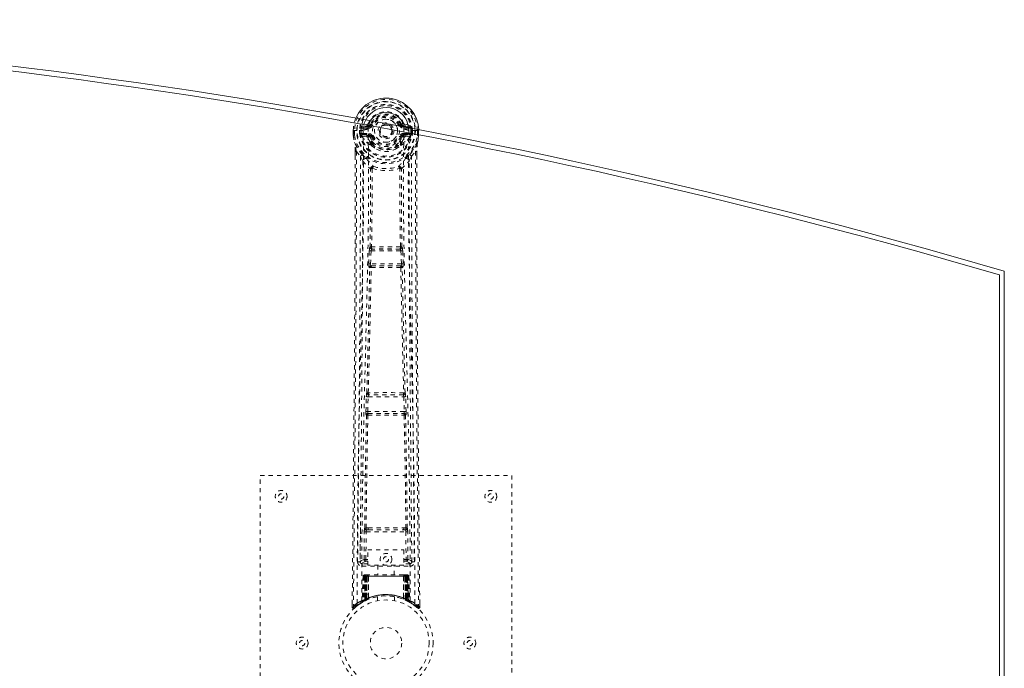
# Model space of a CAD drawing. Header units: inches. Extents: x 23.7 to 107.2, y 47.5 to 77.3.
# Tile 4 of 4: x 83.7 to 107.2, y 61.8 to 77.3. Entities that reach past the tile are written whole.
import ezdxf

# ---------------------------------------------------------------- set-up
doc = ezdxf.new("R2010")
doc.units = ezdxf.units.IN
doc.header["$MEASUREMENT"] = 0
doc.linetypes.add('SLD-Dashed', pattern=[0.075, 0.05, -0.025])
doc.linetypes.add('SLD-Solid', pattern=[0])

msp = doc.modelspace()

# ---------------------------------------------------------------- linework, layer by layer
at = {"color": 7, "linetype": 'SLD-Dashed', "lineweight": 0}
for p, q in [((92.008, 74.79), (91.889, 74.766)), ((91.919, 74.73), (92.036, 74.751)), ((91.919, 74.73), (91.919, 74.7)), ((92.036, 74.73), (91.919, 74.73)), ((92.036, 74.7), (91.919, 74.7)), ((92.036, 74.751), (92.036, 74.73)), ((92.036, 74.7), (92.036, 74.73)), ((92.041, 74.817), (92.096, 74.794)), ((92.092, 74.786), (92.096, 74.794)), ((92.096, 74.794), (92.118, 74.785)), ((92.811, 74.785), (92.834, 74.794)), ((92.834, 74.794), (92.838, 74.786)), ((92.887, 74.725), (92.89, 74.676)), ((92.893, 74.751), (93.01, 74.73)), ((92.893, 74.751), (92.893, 74.73)), ((93.01, 74.73), (92.893, 74.73)), ((92.893, 74.7), (92.893, 74.73)), ((93.01, 74.7), (92.893, 74.7)), ((93.04, 74.766), (92.921, 74.79)), ((93.008, 74.646), (93.004, 74.703)), ((93.01, 74.7), (93.01, 74.73)), ((91.685, 74.646), (91.685, 74.529)), ((91.689, 74.646), (91.685, 74.646)), ((91.685, 74.529), (91.686, 74.525)), ((91.686, 74.647), (91.687, 74.529)), ((91.742, 74.646), (91.689, 74.646)), ((91.715, 74.645), (91.715, 74.529)), ((91.765, 74.646), (91.742, 74.646)), ((91.771, 74.646), (91.765, 74.646)), ((91.921, 74.646), (91.771, 74.646)), ((91.836, 74.573), (91.836, 74.645)), ((91.836, 74.572), (91.866, 74.574)), ((91.836, 74.572), (91.836, 74.573)), ((91.871, 74.645), (91.866, 74.645)), ((91.866, 74.645), (91.866, 74.574)), ((91.866, 74.573), (91.872, 74.554)), ((91.871, 74.567), (91.871, 74.645)), ((91.872, 74.554), (91.871, 74.567)), ((91.878, 74.53), (91.881, 74.526)), ((91.891, 74.515), (91.881, 74.526)), ((91.891, 74.515), (92.007, 74.494)), ((91.906, 74.578), (91.906, 74.548)), ((91.906, 74.578), (92.036, 74.578)), ((92.036, 74.523), (91.906, 74.548)), ((91.906, 74.548), (92.036, 74.548)), ((92.036, 74.578), (92.036, 74.548)), ((92.036, 74.523), (92.036, 74.548)), ((92.091, 74.482), (92.084, 74.494)), ((92.118, 74.494), (92.091, 74.482)), ((92.838, 74.482), (92.811, 74.494)), ((92.846, 74.494), (92.838, 74.482)), ((92.893, 74.578), (92.893, 74.548)), ((92.893, 74.578), (93.023, 74.578)), ((93.023, 74.548), (92.893, 74.523)), ((92.893, 74.523), (92.893, 74.548)), ((92.893, 74.548), (93.023, 74.548)), ((92.923, 74.494), (93.038, 74.515)), ((93.008, 74.646), (93.008, 74.646)), ((93.158, 74.646), (93.008, 74.646)), ((93.023, 74.548), (93.023, 74.578)), ((93.048, 74.526), (93.038, 74.515)), ((93.038, 74.515), (93.038, 74.515)), ((93.038, 74.515), (93.038, 74.515)), ((93.048, 74.526), (93.051, 74.53)), ((93.058, 74.645), (93.063, 74.645)), ((93.058, 74.567), (93.058, 74.645)), ((93.063, 74.573), (93.058, 74.554)), ((93.058, 74.554), (93.058, 74.567)), ((93.063, 74.574), (93.063, 74.645)), ((93.093, 74.645), (93.093, 74.573)), ((93.093, 74.645), (93.093, 74.645)), ((93.093, 74.573), (93.093, 74.572)), ((93.164, 74.646), (93.158, 74.646)), ((93.187, 74.646), (93.164, 74.646)), ((93.24, 74.646), (93.187, 74.646)), ((93.214, 74.529), (93.215, 74.645)), ((93.244, 74.646), (93.24, 74.646)), ((93.243, 74.529), (93.243, 74.647)), ((93.245, 74.639), (93.244, 74.664)), ((93.244, 74.664), (93.244, 74.646)), ((93.244, 74.646), (93.244, 74.529)), ((93.244, 74.525), (93.244, 74.529)), ((92.093, 74.334), (92.093, 74.356)), ((92.112, 74.288), (92.1, 74.306)), ((92.116, 74.361), (92.117, 74.339)), ((92.813, 74.339), (92.813, 74.361)), ((92.836, 74.334), (92.836, 74.356)), ((91.728, 74.147), (91.728, 74.045)), ((91.729, 74.146), (91.729, 74.045)), ((91.758, 74.146), (91.854, 74.03)), ((91.913, 73.918), (91.854, 74.03)), ((93.075, 74.03), (93.016, 73.918)), ((93.075, 74.03), (93.172, 74.146)), ((93.2, 74.057), (93.2, 74.146)), ((93.201, 74.147), (93.201, 74.058)), ((92.054, 71.465), (92.066, 71.774)), ((92.066, 71.774), (92.069, 71.808)), ((92.086, 71.865), (92.085, 71.864)), ((92.098, 71.464), (92.11, 71.773)), ((92.11, 71.773), (92.819, 71.773)), ((92.129, 71.817), (92.13, 71.818)), ((92.8, 71.817), (92.129, 71.817)), ((92.799, 71.818), (92.8, 71.817)), ((92.819, 71.773), (92.831, 71.464)), ((92.845, 71.864), (92.844, 71.865)), ((92.863, 71.774), (92.861, 71.808)), ((92.875, 71.465), (92.863, 71.774)), ((92.831, 71.464), (92.098, 71.464)), ((92.121, 71.415), (92.109, 71.419)), ((92.109, 71.419), (92.821, 71.419)), ((92.821, 71.419), (92.808, 71.415)), ((92.077, 71.372), (92.064, 71.376)), ((92.852, 71.372), (92.865, 71.376)), ((92.009, 68.386), (92.009, 68.386)), ((92.92, 68.386), (92.92, 68.386)), ((91.985, 67.943), (91.995, 68.296)), ((92.029, 67.942), (92.04, 68.294)), ((92.04, 68.294), (92.889, 68.294)), ((92.053, 68.339), (92.054, 68.34)), ((92.876, 68.339), (92.053, 68.339)), ((92.875, 68.34), (92.876, 68.339)), ((92.889, 68.294), (92.9, 67.942)), ((92.945, 67.943), (92.934, 68.296)), ((92.9, 67.942), (92.029, 67.942)), ((92.042, 67.894), (92.037, 67.897)), ((92.037, 67.897), (92.893, 67.897)), ((92.893, 67.897), (92.887, 67.894)), ((91.992, 67.853), (91.998, 67.851)), ((92.932, 67.851), (92.937, 67.853)), ((89.465, 58.415), (89.465, 66.415)), ((89.465, 66.415), (95.465, 66.415)), ((95.465, 66.415), (95.465, 58.415)), ((91.856, 65.172), (91.848, 64.358)), ((91.94, 64.412), (91.947, 65.072)), ((91.985, 64.412), (91.992, 65.072)), ((92.039, 65.162), (91.99, 65.162)), ((91.992, 65.072), (92.937, 65.072)), ((92.001, 65.116), (92.049, 65.116)), ((92.049, 65.116), (92.881, 65.116)), ((92.881, 65.116), (92.928, 65.116)), ((92.939, 65.162), (92.891, 65.162)), ((92.937, 65.072), (92.944, 64.412)), ((92.989, 64.412), (92.982, 65.072)), ((93.081, 64.358), (93.074, 65.172)), ((92.028, 64.639), (92.889, 64.639)), ((92.028, 64.273), (92.028, 64.639)), ((92.889, 64.639), (92.889, 64.273)), ((91.848, 64.359), (91.848, 64.357)), ((91.985, 64.367), (91.985, 64.412)), ((92.028, 64.412), (91.985, 64.412)), ((92.028, 64.367), (91.985, 64.367)), ((92.889, 64.412), (92.944, 64.412)), ((92.889, 64.367), (92.944, 64.367)), ((92.989, 64.412), (92.944, 64.412)), ((92.944, 64.367), (92.944, 64.412)), ((93.081, 64.357), (93.081, 64.359)), ((91.848, 64.357), (91.849, 64.347)), ((91.848, 64.355), (91.851, 64.337)), ((91.893, 64.309), (91.893, 64.249)), ((92.028, 64.309), (91.893, 64.309)), ((91.893, 64.249), (93.036, 64.249)), ((92.889, 64.273), (92.028, 64.273)), ((92.27, 64.273), (92.27, 64.04)), ((92.66, 64.04), (92.66, 64.273)), ((93.036, 64.309), (92.889, 64.309)), ((93.036, 64.249), (93.036, 64.309)), ((93.078, 64.337), (93.081, 64.355)), ((93.081, 64.347), (93.081, 64.357)), ((91.918, 64.011), (91.897, 63.405)), ((91.932, 64.011), (91.911, 63.414)), ((91.932, 64.011), (91.918, 64.011)), ((91.952, 64.015), (91.93, 63.421)), ((91.95, 64.011), (91.93, 63.424)), ((91.949, 64.04), (91.945, 64.039)), ((91.95, 64.04), (91.95, 64.04)), ((92.017, 64.011), (91.95, 64.011)), ((91.957, 64.011), (91.957, 63.454)), ((91.958, 64.04), (91.958, 64.038)), ((91.963, 64.04), (91.958, 64.04)), ((91.971, 64.04), (91.962, 64.04)), ((91.962, 64.011), (92.967, 64.011)), ((91.962, 63.457), (91.962, 64.011)), ((91.97, 63.461), (91.971, 64.011)), ((91.975, 64.04), (91.971, 64.04)), ((91.975, 64.011), (91.975, 63.463)), ((92.955, 64.011), (91.975, 64.011)), ((92.046, 64.04), (91.98, 64.04)), ((91.989, 64.011), (91.989, 63.469)), ((91.993, 64.011), (91.989, 64.011)), ((91.993, 64.011), (92.937, 64.011)), ((91.993, 63.471), (91.993, 64.011)), ((91.998, 63.46), (92.017, 64.011)), ((92.018, 64.011), (91.999, 63.46)), ((92.017, 64.011), (92.018, 64.011)), ((92.042, 63.488), (92.047, 64.013)), ((92.048, 64.011), (92.044, 63.489)), ((92.048, 64.011), (92.047, 64.013)), ((92.881, 64.011), (92.048, 64.011)), ((92.881, 64.04), (92.049, 64.04)), ((92.883, 64.013), (92.881, 64.011)), ((92.885, 63.489), (92.881, 64.011)), ((92.949, 64.04), (92.883, 64.04)), ((92.883, 64.013), (92.887, 63.488)), ((92.911, 64.011), (92.913, 64.011)), ((92.93, 63.46), (92.911, 64.011)), ((92.979, 64.011), (92.913, 64.011)), ((92.913, 64.011), (92.932, 63.46)), ((92.94, 64.011), (92.937, 64.011)), ((92.937, 64.011), (92.937, 63.471)), ((92.94, 63.469), (92.94, 64.011)), ((92.958, 64.04), (92.954, 64.04)), ((92.955, 63.463), (92.955, 64.011)), ((92.968, 64.04), (92.958, 64.04)), ((92.959, 64.011), (92.959, 63.461)), ((92.972, 64.04), (92.967, 64.04)), ((92.967, 64.011), (92.967, 63.457)), ((92.972, 63.454), (92.972, 64.011)), ((92.999, 63.421), (92.977, 64.015)), ((92.979, 64.011), (93, 63.424)), ((92.984, 64.039), (92.98, 64.04)), ((92.998, 64.011), (93.018, 63.414)), ((93.011, 64.011), (92.998, 64.011)), ((93.011, 64.011), (93.032, 63.405)), ((91.914, 63.399), (91.981, 63.433)), ((91.93, 63.424), (91.998, 63.46)), ((91.937, 63.43), (91.942, 63.429)), ((91.957, 63.454), (91.962, 63.457)), ((91.969, 63.428), (91.957, 63.454)), ((91.969, 63.428), (91.961, 63.424)), ((91.975, 63.431), (91.962, 63.457)), ((91.975, 63.431), (91.969, 63.428)), ((91.983, 63.434), (91.97, 63.461)), ((91.987, 63.436), (91.975, 63.463)), ((92.001, 63.443), (91.975, 63.43)), ((91.981, 63.433), (91.982, 63.434)), ((91.983, 63.434), (91.987, 63.436)), ((92.001, 63.443), (91.989, 63.469)), ((92.004, 63.444), (91.993, 63.471)), ((91.999, 63.46), (91.998, 63.46)), ((92.042, 63.488), (92.044, 63.489)), ((92.045, 63.461), (92.048, 63.463)), ((92.265, 63.523), (92.265, 63.426)), ((92.665, 63.426), (92.665, 63.523)), ((92.882, 63.463), (92.885, 63.461)), ((92.885, 63.489), (92.887, 63.488)), ((92.937, 63.471), (92.925, 63.444)), ((92.928, 63.443), (92.925, 63.444)), ((92.94, 63.469), (92.928, 63.443)), ((92.932, 63.46), (92.93, 63.46)), ((92.932, 63.46), (93, 63.424)), ((92.955, 63.463), (92.942, 63.436)), ((92.942, 63.436), (92.947, 63.434)), ((92.959, 63.461), (92.947, 63.434)), ((92.947, 63.434), (92.949, 63.433)), ((92.949, 63.433), (93.015, 63.399)), ((92.967, 63.457), (92.955, 63.431)), ((92.96, 63.428), (92.955, 63.431)), ((92.972, 63.454), (92.96, 63.428)), ((92.967, 63.457), (92.972, 63.454)), ((91.659, 63.359), (91.658, 63.274)), ((91.658, 63.274), (91.688, 63.273)), ((91.708, 63.251), (91.809, 63.332)), ((91.819, 63.339), (91.879, 63.376)), ((91.883, 63.381), (91.896, 63.389)), ((91.897, 63.405), (91.911, 63.414)), ((93.018, 63.414), (93.032, 63.405)), ((93.033, 63.389), (93.047, 63.381)), ((93.241, 63.273), (93.221, 63.251)), ((93.271, 63.274), (93.271, 63.358))]:
    msp.add_line(p, q, dxfattribs=at)
at = {"color": 7, "linetype": 'SLD-Solid', "lineweight": 15}
for p, q in [((107.097, 53.629), (107.097, 71.202)), ((107.097, 71.202), (107.097, 53.629)), ((107.215, 71.29), (107.215, 53.54))]:
    msp.add_line(p, q, dxfattribs=at)
at = {"color": 7, "linetype": 'SLD-Solid', "lineweight": 15, "flags": 128}
msp.add_lwpolyline([(92.093, 74.875), (92.106, 74.899), (92.16, 74.96), (92.226, 75.009), (92.3, 75.046), (92.381, 75.068), (92.465, 75.076), (92.548, 75.068), (92.629, 75.046), (92.703, 75.009), (92.769, 74.96), (92.823, 74.899), (92.862, 74.829), (92.885, 74.754), (92.887, 74.725)], dxfattribs=at)
at = {"color": 7, "linetype": 'SLD-Dashed', "lineweight": 0, "flags": 128}
for points in [[(91.919, 74.7), (91.896, 74.705), (91.876, 74.718)], [(92.146, 74.773), (92.14, 74.775), (92.135, 74.777), (92.131, 74.779), (92.126, 74.781), (92.123, 74.783), (92.12, 74.784), (92.119, 74.784), (92.118, 74.785)], [(92.784, 74.773), (92.789, 74.775), (92.794, 74.777), (92.799, 74.779), (92.803, 74.781), (92.806, 74.783), (92.809, 74.784), (92.811, 74.784), (92.811, 74.785)], [(93.053, 74.718), (93.033, 74.705), (93.01, 74.7)], [(91.685, 74.646), (91.685, 74.646), (91.686, 74.646), (91.686, 74.646)], [(91.685, 74.529), (91.698, 74.434), (91.714, 74.359)], [(91.687, 74.529), (91.686, 74.529), (91.685, 74.529), (91.685, 74.529)], [(91.686, 74.525), (91.687, 74.525), (91.688, 74.526), (91.691, 74.526), (91.695, 74.527), (91.699, 74.527), (91.704, 74.528), (91.71, 74.529), (91.715, 74.529)], [(91.686, 74.525), (91.697, 74.437), (91.716, 74.348)], [(91.715, 74.529), (91.709, 74.529), (91.703, 74.529), (91.697, 74.529), (91.692, 74.529), (91.689, 74.529), (91.687, 74.529)], [(91.777, 63.367), (91.782, 64.958), (91.801, 66.547), (91.831, 68.134), (91.869, 69.716), (91.899, 70.956), (91.922, 72.192), (91.932, 73.422), (91.921, 74.646)], [(91.866, 74.573), (91.866, 74.574), (91.866, 74.574)], [(91.871, 74.567), (91.888, 74.575), (91.906, 74.578)], [(91.885, 63.423), (91.892, 65.009), (91.912, 66.594), (91.945, 68.176), (91.986, 69.755), (92.017, 70.992), (92.042, 72.226), (92.051, 73.454), (92.039, 74.676)], [(92.034, 74.471), (92.02, 74.488), (92.007, 74.494)], [(92.093, 74.356), (92.062, 74.407), (92.034, 74.471)], [(92.091, 74.482), (92.117, 74.422), (92.145, 74.374)], [(92.146, 74.505), (92.14, 74.503), (92.135, 74.501), (92.131, 74.499), (92.126, 74.497), (92.123, 74.496), (92.12, 74.495), (92.119, 74.494), (92.118, 74.494)], [(92.784, 74.505), (92.789, 74.503), (92.794, 74.501), (92.799, 74.499), (92.803, 74.497), (92.806, 74.496), (92.809, 74.495), (92.811, 74.494), (92.811, 74.494)], [(92.836, 74.356), (92.867, 74.407), (92.895, 74.471)], [(93.044, 63.423), (93.037, 65.009), (93.017, 66.594), (92.984, 68.176), (92.943, 69.755), (92.912, 70.992), (92.888, 72.226), (92.878, 73.454), (92.89, 74.676)], [(92.895, 74.471), (92.909, 74.488), (92.923, 74.494)], [(93.153, 63.367), (93.147, 64.958), (93.129, 66.547), (93.098, 68.134), (93.06, 69.716), (93.031, 70.956), (93.007, 72.192), (92.997, 73.422), (93.008, 74.646)], [(93.023, 74.578), (93.041, 74.575), (93.058, 74.567)], [(93.063, 74.645), (93.067, 74.645), (93.074, 74.645), (93.083, 74.645), (93.093, 74.645)], [(93.063, 74.574), (93.063, 74.574), (93.063, 74.573)], [(93.213, 74.348), (93.23, 74.427), (93.244, 74.525)], [(93.244, 74.525), (93.243, 74.525), (93.241, 74.526), (93.238, 74.526), (93.234, 74.527), (93.23, 74.527), (93.225, 74.528), (93.22, 74.529), (93.214, 74.529)], [(93.242, 74.529), (93.241, 74.529), (93.237, 74.529), (93.232, 74.529), (93.227, 74.529), (93.221, 74.529), (93.214, 74.529)], [(93.244, 74.529), (93.231, 74.434), (93.215, 74.359)], [(93.244, 74.529), (93.244, 74.529), (93.243, 74.529), (93.242, 74.529)], [(93.243, 74.646), (93.243, 74.646), (93.245, 74.646), (93.244, 74.646)], [(91.714, 74.359), (91.714, 74.354), (91.716, 74.348)], [(91.896, 74.07), (91.795, 74.194), (91.716, 74.348)], [(92.112, 74.288), (92.187, 74.229), (92.237, 74.203)], [(92.692, 74.203), (92.742, 74.229), (92.817, 74.288)], [(93.033, 74.07), (93.134, 74.194), (93.213, 74.348)], [(93.213, 74.348), (93.215, 74.354), (93.215, 74.359)], [(91.728, 74.045), (91.725, 71.429), (91.708, 68.713), (91.683, 65.991), (91.658, 63.274)], [(91.758, 74.146), (91.759, 73.332), (91.758, 72.483), (91.756, 71.599), (91.752, 70.797), (91.749, 70.279), (91.746, 69.737), (91.742, 69.171), (91.737, 68.608), (91.733, 68.12), (91.727, 67.473), (91.721, 66.785), (91.714, 66.055), (91.708, 65.379), (91.688, 63.273)], [(91.728, 74.147), (91.728, 74.147), (91.729, 74.146), (91.729, 74.146)], [(91.854, 74.03), (91.854, 73.29), (91.853, 72.518), (91.85, 71.715), (91.846, 70.949), (91.841, 70.174), (91.835, 69.398), (91.829, 68.642), (91.822, 67.916), (91.816, 67.241), (91.808, 66.484), (91.802, 65.775), (91.795, 65.077), (91.788, 64.355)], [(93.141, 64.355), (93.138, 64.731), (93.134, 65.16), (93.129, 65.63), (93.125, 66.055), (93.123, 66.277), (93.121, 66.5), (93.119, 66.722), (93.116, 66.975), (93.114, 67.23), (93.111, 67.477), (93.107, 67.981), (93.102, 68.449), (93.099, 68.881), (93.095, 69.303), (93.091, 69.793), (93.085, 70.634), (93.081, 71.482), (93.077, 72.36), (93.075, 73.214), (93.075, 74.03)], [(93.172, 74.146), (93.171, 73.407), (93.171, 72.627), (93.173, 71.804), (93.176, 70.939), (93.181, 70.142), (93.186, 69.312), (93.188, 69.122), (93.189, 68.929), (93.191, 68.735), (93.192, 68.602), (93.193, 68.472), (93.194, 68.337), (93.195, 68.195), (93.199, 67.742), (93.204, 67.237), (93.209, 66.682), (93.213, 66.331), (93.216, 65.958), (93.22, 65.556), (93.224, 65.18), (93.228, 64.689), (93.232, 64.253), (93.236, 63.872), (93.239, 63.545), (93.241, 63.273)], [(93.2, 74.146), (93.201, 74.146), (93.202, 74.147), (93.201, 74.147)], [(93.201, 74.058), (93.204, 71.429), (93.221, 68.711), (93.246, 65.992), (93.271, 63.274)], [(91.913, 73.918), (91.904, 70.731), (91.879, 67.543), (91.848, 64.355)], [(91.913, 73.918), (91.997, 73.82), (92.095, 73.734)], [(91.991, 73.982), (92.001, 73.973), (92.006, 73.967)], [(92.143, 73.743), (92.138, 73.752), (92.131, 73.758), (92.123, 73.762), (92.115, 73.762), (92.108, 73.759), (92.101, 73.753), (92.097, 73.744), (92.095, 73.734)], [(92.834, 73.734), (92.832, 73.744), (92.828, 73.753), (92.822, 73.759), (92.814, 73.762), (92.806, 73.762), (92.798, 73.758), (92.791, 73.752), (92.786, 73.743)], [(92.834, 73.734), (92.932, 73.82), (93.016, 73.918)], [(92.923, 73.967), (92.928, 73.973), (92.938, 73.982)], [(93.081, 64.355), (93.051, 67.543), (93.025, 70.731), (93.016, 73.918)], [(92.085, 71.865), (92.096, 72.796), (92.097, 73.725)], [(92.133, 73.732), (92.132, 72.802), (92.121, 71.87)], [(92.143, 73.743), (92.136, 73.739), (92.134, 73.736), (92.133, 73.734), (92.133, 73.732)], [(92.797, 73.732), (92.796, 73.734), (92.796, 73.736), (92.793, 73.739), (92.786, 73.743)], [(92.808, 71.87), (92.797, 72.802), (92.797, 73.732)], [(92.844, 71.865), (92.833, 72.796), (92.832, 73.725)], [(92.066, 71.774), (92.071, 71.774), (92.081, 71.774), (92.096, 71.773), (92.11, 71.773)], [(92.11, 71.773), (92.111, 71.781), (92.113, 71.79), (92.117, 71.804), (92.123, 71.814), (92.126, 71.816), (92.128, 71.817), (92.129, 71.817)], [(92.819, 71.773), (92.827, 71.773), (92.834, 71.773), (92.841, 71.773), (92.848, 71.774), (92.853, 71.774), (92.858, 71.774), (92.861, 71.774), (92.863, 71.774)], [(92.054, 71.465), (92.056, 71.465), (92.059, 71.465), (92.064, 71.465), (92.069, 71.465), (92.076, 71.465), (92.083, 71.464), (92.091, 71.464), (92.098, 71.464)], [(92.109, 71.419), (92.104, 71.423), (92.1, 71.433), (92.098, 71.447), (92.098, 71.455), (92.098, 71.464)], [(92.831, 71.464), (92.831, 71.455), (92.831, 71.447), (92.829, 71.433), (92.826, 71.423), (92.821, 71.419)], [(92.831, 71.464), (92.839, 71.464), (92.846, 71.464), (92.853, 71.465), (92.86, 71.465), (92.866, 71.465), (92.87, 71.465), (92.873, 71.465), (92.875, 71.465)], [(92.009, 68.386), (92.044, 69.881), (92.077, 71.372)], [(92.043, 68.389), (92.079, 69.885), (92.113, 71.376)], [(92.817, 71.376), (92.85, 69.885), (92.886, 68.389)], [(92.92, 68.386), (92.885, 69.881), (92.852, 71.372)], [(92.014, 68.366), (92.012, 68.368), (92.009, 68.386)], [(91.995, 68.296), (91.997, 68.329), (91.997, 68.331)], [(91.995, 68.296), (91.997, 68.296), (92, 68.296), (92.005, 68.296), (92.01, 68.295), (92.017, 68.295), (92.024, 68.295), (92.032, 68.295), (92.04, 68.294)], [(92.889, 68.294), (92.897, 68.295), (92.905, 68.295), (92.912, 68.295), (92.919, 68.295), (92.925, 68.296), (92.929, 68.296), (92.932, 68.296), (92.934, 68.296)], [(92.934, 68.296), (92.932, 68.329), (92.932, 68.331)], [(91.985, 67.943), (91.986, 67.943), (91.989, 67.943), (91.994, 67.943), (91.999, 67.943), (92.006, 67.943), (92.013, 67.942), (92.021, 67.942), (92.029, 67.942)], [(92.9, 67.942), (92.908, 67.942), (92.916, 67.942), (92.923, 67.943), (92.93, 67.943), (92.935, 67.943), (92.94, 67.943), (92.943, 67.943), (92.945, 67.943)], [(91.957, 65.16), (91.973, 66.506), (91.998, 67.851)], [(91.99, 65.162), (92.007, 66.508), (92.032, 67.853)], [(92.898, 67.853), (92.923, 66.508), (92.939, 65.162)], [(92.972, 65.16), (92.956, 66.506), (92.932, 67.851)], [(91.947, 65.072), (91.952, 65.072), (91.962, 65.072), (91.977, 65.072), (91.992, 65.072)], [(92.001, 65.116), (91.984, 65.119), (91.973, 65.127)], [(92.039, 65.162), (92.25, 65.163), (92.465, 65.163), (92.679, 65.163), (92.891, 65.162)], [(92.049, 65.116), (92.253, 65.116), (92.459, 65.116), (92.671, 65.116), (92.881, 65.116)], [(92.937, 65.072), (92.953, 65.072), (92.967, 65.072), (92.977, 65.072), (92.982, 65.072)], [(91.94, 64.412), (91.871, 64.383), (91.85, 64.358)], [(91.893, 64.309), (91.916, 64.338), (91.985, 64.367)], [(91.94, 64.412), (91.945, 64.412), (91.955, 64.412), (91.969, 64.412), (91.985, 64.412)], [(92.944, 64.367), (93.013, 64.338), (93.036, 64.309)], [(93.081, 64.355), (93.058, 64.383), (92.989, 64.412)], [(91.918, 64.011), (91.921, 64.011), (91.929, 64.011), (91.942, 64.011), (91.957, 64.011)], [(91.971, 64.011), (91.956, 64.011), (91.944, 64.011), (91.935, 64.011), (91.932, 64.011)], [(91.95, 64.011), (91.95, 64.011), (91.952, 64.011), (91.956, 64.011), (91.96, 64.011), (91.967, 64.011), (91.974, 64.011), (91.981, 64.011), (91.989, 64.011)], [(91.971, 64.038), (91.967, 64.039), (91.965, 64.04), (91.964, 64.04), (91.964, 64.04)], [(92.028, 64.03), (92.021, 64.021), (92.018, 64.011)], [(92.047, 64.013), (92.032, 64.027), (92.028, 64.03)], [(92.883, 64.013), (92.897, 64.027), (92.901, 64.03)], [(92.911, 64.011), (92.908, 64.021), (92.901, 64.03)], [(92.94, 64.011), (92.948, 64.011), (92.956, 64.011), (92.963, 64.011), (92.969, 64.011), (92.974, 64.011), (92.977, 64.011), (92.979, 64.011), (92.979, 64.011)], [(92.95, 64.04), (92.949, 64.04), (92.948, 64.04)], [(92.966, 64.04), (92.966, 64.04), (92.964, 64.04), (92.962, 64.039), (92.958, 64.038)], [(92.998, 64.011), (92.994, 64.011), (92.986, 64.011), (92.973, 64.011), (92.959, 64.011)], [(92.979, 64.04), (92.979, 64.04), (92.978, 64.04), (92.976, 64.039), (92.972, 64.038)], [(92.972, 64.011), (92.987, 64.011), (93, 64.011), (93.008, 64.011), (93.011, 64.011)], [(92.979, 64.011), (92.978, 64.018), (92.978, 64.02)], [(92.999, 63.408), (92.992, 63.412), (92.96, 63.428)], [(93.001, 63.417), (93, 63.422), (93, 63.424)], [(91.661, 63.274), (91.663, 63.266), (91.666, 63.258), (91.671, 63.252), (91.678, 63.247), (91.685, 63.244), (91.692, 63.244), (91.699, 63.246), (91.706, 63.25)], [(93.038, 63.388), (93.032, 63.399), (93.028, 63.413)], [(93.032, 63.4), (93.031, 63.405), (93.031, 63.407)], [(93.223, 63.254), (93.23, 63.25), (93.238, 63.247), (93.246, 63.247), (93.254, 63.248), (93.261, 63.252), (93.266, 63.257), (93.27, 63.264), (93.271, 63.271)], [(93.271, 63.274), (93.271, 63.274), (93.269, 63.274), (93.263, 63.273), (93.253, 63.273), (93.247, 63.274), (93.241, 63.273)]]:
    msp.add_lwpolyline(points, dxfattribs=at)
at = {"color": 7, "linetype": 'SLD-Dashed', "lineweight": 0}
for centre, radius in [((92.465, 74.639), 0.7), ((92.465, 74.639), 0.69), ((92.465, 74.639), 0.623), ((92.465, 74.639), 0.32), ((92.465, 74.639), 0.275), ((92.465, 74.639), 0.188), ((92.465, 74.639), 0.156), ((92.465, 74.639), 0.142), ((92.465, 74.639), 0.14), ((92.465, 74.639), 0.138), ((89.965, 65.915), 0.141), ((94.965, 65.915), 0.141), ((89.965, 65.915), 0.0625), ((94.965, 65.915), 0.0625), ((92.465, 64.415), 0.14), ((92.465, 64.415), 0.0625), ((92.465, 62.415), 1.125), ((92.465, 62.415), 1.03), ((92.465, 62.415), 0.375), ((90.465, 62.415), 0.141), ((94.465, 62.415), 0.141), ((90.465, 62.415), 0.0625), ((94.465, 62.415), 0.0625)]:
    msp.add_circle(centre, radius, dxfattribs=at)
at = {"color": 7, "linetype": 'SLD-Solid', "lineweight": 15}
for centre, radius, start, end in [((65.465, -70.965), 148.255, 73.64374, 106.35626), ((65.465, -70.965), 148.137, 73.67794, 106.32206), ((65.465, -70.965), 148.137, 73.67794, 106.32206), ((92.465, 74.639), 0.78, 1.8455, 157.144), ((92.465, 74.639), 0.78, 1.8514, 157.1381), ((92.465, 74.655), 0.541, 5.0957, 153.4837)]:
    msp.add_arc(centre, radius, start, end, dxfattribs=at)
at = {"color": 7, "linetype": 'SLD-Dashed', "lineweight": 0}
for centre, radius, start, end in [((92.465, 74.639), 0.75, 0.4561, 179.5439), ((92.465, 74.639), 0.629, 0.5443, 179.4557), ((92.465, 74.639), 0.599, 0.5443, 179.4557), ((92.465, 74.639), 0.78, 157.144, 179.4852), ((92.465, 74.639), 0.78, 157.1381, 179.4712), ((92.465, 74.639), 0.459, 22.774, 157.226), ((92.465, 74.639), 0.4, 22.774, 157.226), ((92.465, 74.639), 0.376, 22.774, 157.226), ((92.465, 74.639), 0.346, 22.7737, 157.2263), ((92.465, 74.639), 0.593, 172.3909, 179.4476), ((92.081, 74.69), 0.206, 158.3405, 172.3386), ((91.918, 74.76), 0.0299, 167.8979, 271.9461), ((92.38, 74.67), 0.459, 150.411, 182.9964), ((92.037, 74.781), 0.0301, 162.345, 268.579), ((91.999, 74.834), 0.0455, 281.3614, 337.4616), ((92.03, 74.822), 0.0715, 274.7851, 329.7528), ((92.036, 74.819), 0.089, 270, 337.226), ((92.036, 74.819), 0.119, 269.9999, 337.2257), ((92.366, 74.694), 0.327, 146.4548, 183.2585), ((92.465, 74.639), 0.275, 89.0539, 269.0534), ((92.465, 74.639), 0.275, 269.0537, 89.0536), ((92.893, 74.819), 0.119, 202.7743, 270.0001), ((92.893, 74.819), 0.089, 202.774, 270), ((92.317, 76.101), 1.405, 291.5645, 293.9841), ((92.899, 74.822), 0.0714, 210.3129, 265.2501), ((92.93, 74.834), 0.0455, 202.5202, 258.6528), ((92.893, 74.781), 0.0301, 271.4524, 17.6236), ((93.011, 74.76), 0.0299, 268.0499, 12.106), ((92.849, 74.69), 0.206, 7.6643, 21.652), ((92.465, 74.639), 0.593, 0.5524, 7.6091), ((91.715, 74.529), 0.03, 180.2178, 185.2738), ((91.736, 75.719), 1.074, 267.344, 268.8573), ((92.465, 74.639), 0.787, 188.3239, 351.6761), ((92.465, 74.639), 0.758, 188.3238, 351.6762), ((91.859, 75.518), 0.873, 268.4833, 270.4278), ((92.465, 74.639), 0.632, 186.0643, 353.9357), ((92.465, 74.639), 0.602, 186.2697, 353.7303), ((91.956, 74.562), 0.0845, 185.4169, 202.6091), ((91.906, 74.518), 0.0306, 89.0433, 156.1675), ((92.333, 74.734), 0.497, 204.8142, 243.6299), ((92.271, 74.735), 0.439, 210.0687, 246.0866), ((92.038, 74.434), 0.242, 89.7336, 118.8269), ((92.036, 74.493), 0.0299, 91.048, 179.0069), ((92.064, 74.466), 0.031, 31.5892, 170.0547), ((92.036, 74.459), 0.119, 22.7732, 90.0004), ((92.036, 74.459), 0.089, 22.774, 90), ((92.034, 74.467), 0.0567, 28.2271, 87.9792), ((92.465, 74.639), 0.376, 202.774, 337.226), ((92.465, 74.639), 0.346, 202.7741, 337.2259), ((92.893, 74.459), 0.119, 89.9996, 157.2268), ((92.399, 74.635), 0.465, 325.8376, 340.7948), ((92.893, 74.459), 0.089, 90, 157.226), ((92.601, 74.73), 0.491, 296.1266, 335.5131), ((92.658, 74.735), 0.44, 293.9343, 329.9021), ((92.865, 74.466), 0.031, 10.1665, 148.1958), ((92.895, 74.467), 0.0565, 91.9605, 151.5628), ((92.89, 74.426), 0.249, 61.7055, 89.8617), ((92.893, 74.493), 0.0299, 1.0028, 88.9468), ((93.023, 74.518), 0.0305, 23.8251, 90.9642), ((92.943, 74.57), 0.115, 339.7037, 352.2703), ((93.203, 75.487), 0.842, 270.7711, 272.7006), ((90.527, 74.175), 1.202, 358.6566, 8.8135), ((88.138, 73.507), 3.675, 10.0102, 13.2382), ((92.123, 74.353), 0.0305, 43.9322, 174.3713), ((92.115, 74.31), 0.0505, 88.262, 115.7592), ((92.115, 74.288), 0.0506, 88.2566, 115.6739), ((92.137, 74.33), 0.0444, 175.0057, 212.6961), ((92.152, 74.283), 0.0404, 127.2353, 172.6801), ((92.145, 74.337), 0.0371, 89.2715, 139.8374), ((92.465, 74.651), 0.453, 219.7485, 320.2509), ((92.149, 74.34), 0.0326, 181.6472, 227.8224), ((92.465, 74.677), 0.494, 226.9723, 313.0277), ((92.465, 74.633), 0.411, 219.0115, 320.9885), ((92.806, 74.353), 0.0305, 5.636, 136.0644), ((92.784, 74.337), 0.0371, 40.167, 90.728), ((92.78, 74.34), 0.0326, 312.1646, 358.3659), ((92.777, 74.283), 0.0404, 7.303, 52.7838), ((92.814, 74.311), 0.0504, 64.2236, 91.7575), ((92.814, 74.288), 0.0506, 64.3241, 91.7454), ((92.774, 74.333), 0.0623, 314.5888, 0.8802), ((96.791, 73.507), 3.675, 166.7618, 169.9898), ((94.403, 74.175), 1.202, 171.1863, 181.3423), ((91.752, 74.454), 0.309, 265.7882, 271.0787), ((92.316, 73.582), 0.644, 130.7406, 135.9085), ((93.439, 75.644), 2.204, 225.569, 228.9417), ((92.465, 74.621), 0.476, 241.4726, 298.5265), ((91.49, 75.645), 2.205, 311.059, 314.431), ((92.614, 73.583), 0.643, 44.0848, 49.2659), ((93.177, 74.453), 0.308, 268.9169, 274.2272), ((91.974, 73.915), 0.0608, 58.0324, 177.6162), ((92.733, 74.476), 0.887, 215.0289, 230.8692), ((92.155, 73.73), 0.0608, 73.4573, 176.3317), ((92.219, 73.725), 0.0786, 126.2598, 166.6787), ((92.465, 74.58), 0.844, 249.7728, 290.2275), ((92.196, 74.476), 0.887, 309.1298, 324.9717), ((92.774, 73.73), 0.0608, 3.6683, 106.5427), ((92.71, 73.725), 0.0786, 13.3212, 53.7404), ((92.955, 73.915), 0.0608, 2.3835, 121.9701), ((92.083, 73.726), 0.0143, 356.6412, 32.4513), ((92.129, 73.652), 0.0795, 87.4927, 113.9461), ((92.465, 74.653), 0.965, 250.5267, 289.4743), ((92.8, 73.652), 0.0795, 66.0527, 92.5072), ((92.847, 73.726), 0.0143, 147.5487, 183.3588), ((92.162, 71.812), 0.0933, 145.8654, 182.4683), ((92.115, 71.781), 0.0889, 86.1784, 109.6244), ((92.131, 71.863), 0.0451, 177.8507, 268.9518), ((92.13, 71.863), 0.0451, 177.8573, 268.9554), ((92.208, 71.857), 0.0873, 171.8111, 206.8102), ((92.465, 39.147), 32.724, 89.399, 90.601), ((92.465, 38.449), 33.37, 89.4251, 90.5749), ((92.722, 71.857), 0.0873, 333.1898, 8.1889), ((92.799, 71.863), 0.0451, 271.0463, 2.1513), ((92.8, 71.863), 0.0451, 271.0403, 2.1471), ((92.76, 71.775), 0.0588, 357.8294, 46.6375), ((92.814, 71.782), 0.0879, 70.239, 93.9582), ((92.767, 71.812), 0.0933, 357.5371, 34.1343), ((92.217, 71.438), 0.165, 170.5967, 202.3636), ((92.109, 71.374), 0.0451, 90.8638, 177.5096), ((92.122, 71.37), 0.0451, 90.8948, 177.4015), ((92.173, 71.383), 0.0607, 148.3035, 186.2262), ((92.465, 104.294), 32.881, 269.4018, 270.5982), ((92.807, 71.37), 0.0451, 2.6042, 89.1025), ((92.756, 71.383), 0.0613, 353.939, 31.5313), ((92.82, 71.374), 0.0451, 2.4891, 89.1375), ((92.712, 71.438), 0.165, 337.6354, 9.4042), ((92.106, 71.285), 0.0919, 86.0244, 108.5445), ((92.465, 108.403), 37.028, 269.4553, 270.5445), ((92.823, 71.284), 0.092, 71.4704, 93.9863), ((92.115, 68.335), 0.118, 154.6377, 182.0205), ((92.036, 68.264), 0.125, 86.4439, 102.2374), ((92.054, 68.385), 0.0451, 178.3703, 269.3693), ((92.054, 68.383), 0.0433, 202.774, 270.2215), ((92.112, 68.378), 0.0697, 170.92, 213.0613), ((92.465, 34.817), 33.574, 89.2814, 90.7187), ((92.817, 68.378), 0.0697, 326.9323, 9.0864), ((92.875, 68.385), 0.0451, 270.6353, 1.6281), ((92.875, 68.385), 0.0451, 270.6338, 1.6237), ((92.894, 68.266), 0.123, 77.6586, 93.6601), ((92.814, 68.335), 0.118, 357.9869, 25.3611), ((92.102, 68.3), 0.0626, 141.5425, 185.5207), ((92.465, 34.991), 33.351, 89.2944, 90.7056), ((92.827, 68.3), 0.0626, 354.4771, 38.4597), ((92.205, 67.916), 0.222, 172.8834, 196.3582), ((92.037, 67.852), 0.0451, 90.5581, 178.0574), ((92.043, 67.849), 0.0451, 90.5798, 178.0312), ((92.088, 67.928), 0.0601, 166.9039, 211.3992), ((92.088, 67.86), 0.0567, 143.3882, 187.52), ((92.465, 100.926), 33.035, 269.2676, 270.7324), ((92.886, 67.849), 0.0451, 1.9707, 89.4221), ((92.841, 67.86), 0.057, 352.6045, 36.4876), ((92.841, 67.928), 0.0601, 328.5908, 13.1062), ((92.892, 67.852), 0.0451, 1.9426, 89.4419), ((92.725, 67.916), 0.222, 343.6411, 7.1173), ((92.024, 67.717), 0.136, 86.7415, 101.1102), ((92.465, 103.982), 36.131, 269.3135, 270.6866), ((92.905, 67.718), 0.136, 78.8626, 93.2823), ((92.236, 65.085), 0.289, 164.984, 182.6441), ((91.983, 64.903), 0.258, 88.4495, 95.7711), ((91.995, 65.158), 0.0384, 177.0753, 235.371), ((92.065, 65.156), 0.0757, 175.356, 211.8308), ((92.069, 65.079), 0.0773, 151.6295, 185.4587), ((92.103, 65.152), 0.0652, 170.5376, 213.5539), ((92.826, 65.152), 0.0652, 326.4346, 9.438), ((92.865, 65.155), 0.075, 327.9982, 4.8139), ((92.927, 65.161), 0.0456, 271.9223, 359.0019), ((92.86, 65.079), 0.0773, 354.5348, 28.3819), ((92.946, 64.904), 0.258, 84.2213, 91.5582), ((92.693, 65.085), 0.289, 357.3539, 15.0211), ((91.985, 64.412), 0.0451, 179.6181, 269.5736), ((92.944, 64.412), 0.0451, 270.4253, 0.3586), ((91.83, 67.217), 2.862, 269.1592, 270.3602), ((91.893, 64.354), 0.105, 179.3659, 270.0822), ((91.893, 64.354), 0.045, 202.0106, 269.9803), ((93.036, 64.354), 0.105, 269.9152, 0.6367), ((93.036, 64.354), 0.045, 270.0175, 337.9915), ((93.099, 67.225), 2.87, 269.642, 270.8398), ((91.948, 64.01), 0.03, 90.0041, 178.0024), ((91.949, 64.01), 0.0305, 110.7107, 177.6503), ((91.962, 64.01), 0.03, 113.4941, 178.027), ((91.962, 64.009), 0.0315, 89.3097, 122.3719), ((91.98, 64.01), 0.03, 90.0611, 178.071), ((91.985, 64.005), 0.0353, 81.8118, 170.6758), ((91.979, 64.156), 0.12, 255.9128, 259.5515), ((92.374, 64.018), 0.412, 176.9443, 180.9755), ((92.819, 64.015), 0.848, 178.4181, 180.2259), ((92.397, 64.018), 0.422, 177.0374, 180.966), ((92.435, 64.018), 0.446, 177.1813, 180.9057), ((92.438, 64.018), 0.446, 177.1812, 180.9057), ((92.047, 64.01), 0.0299, 90.1839, 178.2048), ((92.049, 64.013), 0.0266, 90.7976, 141.4479), ((92.88, 64.014), 0.0265, 38.3604, 89.3883), ((92.883, 64.01), 0.0299, 1.7952, 89.8161), ((92.495, 64.018), 0.442, 359.0834, 2.8389), ((92.498, 64.018), 0.442, 359.0788, 2.8343), ((92.949, 64.01), 0.03, 1.9316, 89.9363), ((92.533, 64.018), 0.422, 359.0352, 2.9707), ((92.536, 64.018), 0.423, 359.0445, 2.9707), ((92.555, 64.018), 0.412, 359.0187, 3.043), ((92.967, 64.009), 0.0315, 57.9473, 90.6842), ((92.142, 64.014), 0.83, 359.7743, 1.622), ((92.968, 64.01), 0.03, 1.9885, 66.5606), ((92.981, 64.01), 0.03, 1.9931, 89.996), ((92.98, 64.01), 0.0305, 2.366, 69.3678), ((92.465, 62.415), 1.158, 47.8714, 132.1369), ((92.45, 62.181), 1.364, 114.449, 119.585), ((92.465, 62.383), 1.19, 60.8801, 119.1199), ((91.927, 63.435), 0.0429, 197.0127, 245.8238), ((92.459, 62.776), 0.844, 126.4951, 131.7205), ((92.465, 62.415), 1.127, 60.4733, 119.5267), ((92.44, 62.803), 0.808, 125.5366, 130.9171), ((91.914, 63.556), 0.137, 269.4084, 293.5146), ((91.9, 63.425), 0.0299, 299.2533, 358.1987), ((92.452, 62.793), 0.82, 124.4068, 129.6107), ((91.946, 63.537), 0.109, 271.2477, 300.4799), ((92.465, 62.416), 1.155, 64.2142, 115.7858), ((92.465, 62.416), 1.155, 64.9105, 115.0895), ((91.968, 63.46), 0.0297, 295.5333, 358.5218), ((91.969, 63.461), 0.0297, 295.4506, 358.5237), ((92.357, 62.647), 0.872, 113.5623, 115.4794), ((92.465, 62.416), 1.155, 65.8866, 114.1134), ((92.423, 62.861), 0.734, 121.2426, 125.2397), ((92.015, 63.472), 0.031, 340.2181, 31.692), ((92.465, 62.452), 1.12, 67.9257, 112.0743), ((92.014, 63.472), 0.0345, 344.8315, 31.0547), ((92.915, 63.472), 0.0345, 148.9559, 195.1676), ((92.914, 63.472), 0.0311, 148.3268, 199.6445), ((92.508, 62.863), 0.732, 54.754, 58.7694), ((92.462, 62.411), 1.132, 60.792, 65.6989), ((92.96, 63.461), 0.0297, 181.4763, 244.5494), ((92.961, 63.46), 0.0297, 181.484, 244.4682), ((92.477, 62.793), 0.82, 50.3893, 55.5932), ((92.488, 62.801), 0.81, 49.091, 54.4554), ((92.454, 62.393), 1.154, 59.9253, 63.957), ((92.475, 62.781), 0.837, 48.2565, 53.5279), ((93.03, 63.425), 0.0299, 181.8055, 240.7503), ((93.003, 63.435), 0.0429, 294.1726, 342.988), ((92.478, 62.18), 1.366, 60.4187, 65.5472), ((92.463, 62.375), 1.206, 124.6789, 131.8734), ((91.688, 63.273), 0.03, 179.4725, 312.1509), ((91.743, 63.303), 0.063, 208.4534, 235.9547), ((92.46, 62.421), 1.12, 124.6367, 132.1026), ((91.807, 63.367), 0.03, 180.2599, 304.0782), ((92.465, 62.415), 1.127, 119.5267, 124.6578), ((91.867, 63.406), 0.03, 301.0755, 358.0214), ((91.881, 63.415), 0.0299, 300.3008, 358.0973), ((92.321, 62.663), 0.841, 118.7958, 120.3445), ((92.548, 62.561), 0.96, 59.6212, 62.5228), ((93.03, 63.425), 0.03, 196.8622, 241.2461), ((93.048, 63.415), 0.0299, 181.9027, 239.6992), ((92.465, 62.415), 1.127, 55.3416, 60.474), ((93.082, 63.442), 0.0707, 211.46, 238.8862), ((93.062, 63.406), 0.03, 181.9893, 238.9138), ((92.489, 62.456), 1.08, 58.9059, 59.8245), ((93.123, 63.367), 0.03, 235.9269, 359.7349), ((92.469, 62.421), 1.12, 47.8952, 55.3635), ((92.47, 62.38), 1.2, 48.104, 55.3369), ((93.241, 63.273), 0.03, 227.8478, 0.5308)]:
    msp.add_arc(centre, radius, start, end, dxfattribs=at)

doc.saveas('drawing.dxf')
